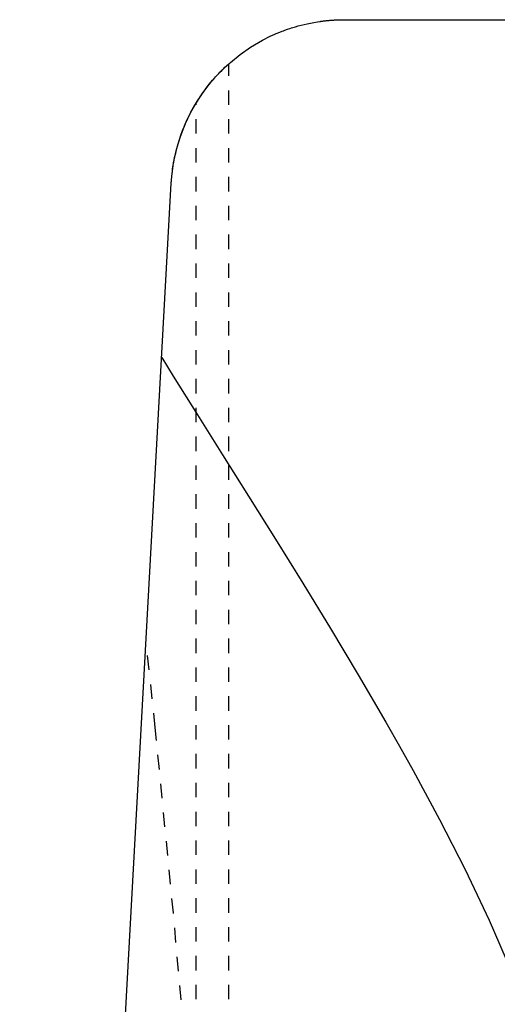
# Model space of a CAD drawing. Extents: x -120 to 120, y -1 to 834.
# Tile 5 of 9: x -72 to -39, y 703 to 772. Entities that reach past the tile are written whole.
import ezdxf

# ---------------------------------------------------------------- set-up
doc = ezdxf.new("R2010")
doc.units = 0
doc.linetypes.add('DASHED', pattern=[2, 1, -1])
doc.layers.add('AM_0', color=7, linetype='CONTINUOUS')
doc.layers.add('AM_3', color=7, linetype='DASHED')

msp = doc.modelspace()

# ---------------------------------------------------------------- linework, layer by layer
at = {"layer": 'AM_0', "color": 7, "linetype": 'CONTINUOUS'}
for p, q in [((-50, 771.5), (50, 771.5)), ((-72.484, 569.6), (-61.982, 760.16))]:
    msp.add_line(p, q, dxfattribs=at)
for points in [[(-61.982, 760.16, 0), (-61.946, 760.638, 0), (-61.818, 761.58, 0), (-61.618, 762.502, 0), (-61.493, 762.953, 0), (-61.35, 763.396, 0), (-61.016, 764.258, 0), (-60.622, 765.083, 0), (-60.172, 765.867, 0), (-59.669, 766.607, 0), (-59.119, 767.3, 0), (-58.827, 767.629, 0), (-58.525, 767.945, 0), (-57.89, 768.541, 0), (-57.217, 769.087, 0), (-56.494, 769.591, 0), (-55.663, 770.08, 0), (-55.127, 770.35, 0), (-54.967, 770.424, 0), (-54.804, 770.497, 0), (-54.721, 770.532, 0), (-54.638, 770.568, 0), (-54.469, 770.637, 0), (-54.296, 770.705, 0), (-54.209, 770.738, 0), (-54.121, 770.77, 0), (-53.942, 770.834, 0), (-53.759, 770.896, 0), (-53.666, 770.926, 0), (-53.573, 770.956, 0), (-53.383, 771.013, 0), (-53.189, 771.069, 0), (-52.99, 771.122, 0), (-52.786, 771.172, 0), (-52.573, 771.221, 0), (-52.462, 771.245, 0), (-52.346, 771.268, 0), (-52.106, 771.314, 0), (-51.854, 771.356, 0), (-51.701, 771.379, 0), (-51.657, 771.385, 0), (-51.613, 771.391, 0), (-51.59, 771.394, 0), (-51.568, 771.397, 0), (-51.523, 771.403, 0), (-51.478, 771.409, 0), (-51.432, 771.414, 0), (-51.386, 771.42, 0), (-51.34, 771.425, 0), (-51.317, 771.428, 0), (-51.293, 771.43, 0), (-51.247, 771.435, 0), (-51.2, 771.44, 0), (-51.153, 771.444, 0), (-51.106, 771.449, 0), (-51.058, 771.453, 0), (-51.034, 771.455, 0), (-51.01, 771.457, 0), (-50.962, 771.461, 0), (-50.914, 771.465, 0), (-50.89, 771.467, 0), (-50.866, 771.469, 0), (-50.817, 771.472, 0), (-50.769, 771.475, 0), (-50.744, 771.477, 0), (-50.72, 771.478, 0), (-50.671, 771.481, 0), (-50.622, 771.484, 0), (-50.572, 771.486, 0), (-50.523, 771.489, 0), (-50.473, 771.491, 0), (-50.449, 771.492, 0), (-50.424, 771.493, 0), (-50.374, 771.494, 0), (-50.324, 771.496, 0), (-50.275, 771.497, 0), (-50.225, 771.498, 0), (-50.175, 771.499, 0), (-50.15, 771.499, 0), (-50.125, 771.499, 0), (-50.075, 771.5, 0), (-50.025, 771.5, 0), (-50, 771.5, 0)], [(-60.267, 765.713, 0), (-60.178, 765.857, 0), (-59.993, 766.143, 0), (-59.802, 766.422, 0), (-59.706, 766.557, 0), (-59.609, 766.688, 0), (-59.419, 766.935, 0), (-59.237, 767.16, 0), (-59.067, 767.36, 0), (-58.91, 767.538, 0), (-58.759, 767.702, 0), (-58.687, 767.779, 0), (-58.617, 767.852, 0), (-58.485, 767.986, 0), (-58.366, 768.103, 0), (-58.263, 768.202, 0), (-58.175, 768.284, 0), (-58.105, 768.349, 0), (-58.077, 768.375, 0), (-58.053, 768.397, 0), (-58.019, 768.427, 0), (-58.002, 768.442, 0), (-58, 768.444, 0)], [(-61.982, 760.16, 0), (-61.972, 760.323, 0), (-61.945, 760.648, 0), (-61.909, 760.972, 0), (-61.888, 761.134, 0), (-61.865, 761.295, 0), (-61.812, 761.617, 0), (-61.75, 761.937, 0), (-61.679, 762.255, 0), (-61.6, 762.572, 0), (-61.512, 762.886, 0), (-61.465, 763.042, 0), (-61.416, 763.197, 0), (-61.312, 763.506, 0), (-61.199, 763.812, 0), (-61.077, 764.115, 0), (-60.948, 764.414, 0), (-60.81, 764.709, 0), (-60.738, 764.856, 0), (-60.665, 765.001, 0), (-60.511, 765.289, 0), (-60.35, 765.572, 0), (-60.267, 765.713, 0)], [(-62.647, 748.09, 0), (-61.845, 746.794, 0), (-60.178, 744.119, 0), (-58.435, 741.339, 0), (-57.538, 739.912, 0), (-56.627, 738.461, 0), (-54.769, 735.491, 0), (-52.872, 732.435, 0), (-50.953, 729.298, 0), (-49.027, 726.088, 0), (-47.112, 722.808, 0), (-46.165, 721.143, 0), (-45.227, 719.464, 0), (-43.392, 716.06, 0), (-41.63, 712.599, 0), (-39.965, 709.079, 0), (-38.423, 705.5, 0), (-37.036, 701.859, 0)]]:
    msp.add_polyline3d(points, dxfattribs=at)
at = {"layer": 'AM_3', "color": 6, "linetype": 'DASHED'}
for p, q in [((-58, 569.6), (-58, 768.444)), ((-60.267, 569.6), (-60.267, 765.713))]:
    msp.add_line(p, q, dxfattribs=at)
msp.add_polyline3d([(-59.995, 688.173, 0), (-60.603, 695.589, 0), (-61.836, 709.583, 0), (-63.093, 722.445, 0), (-63.73, 728.445, 0)], dxfattribs=at)

doc.saveas('drawing.dxf')
